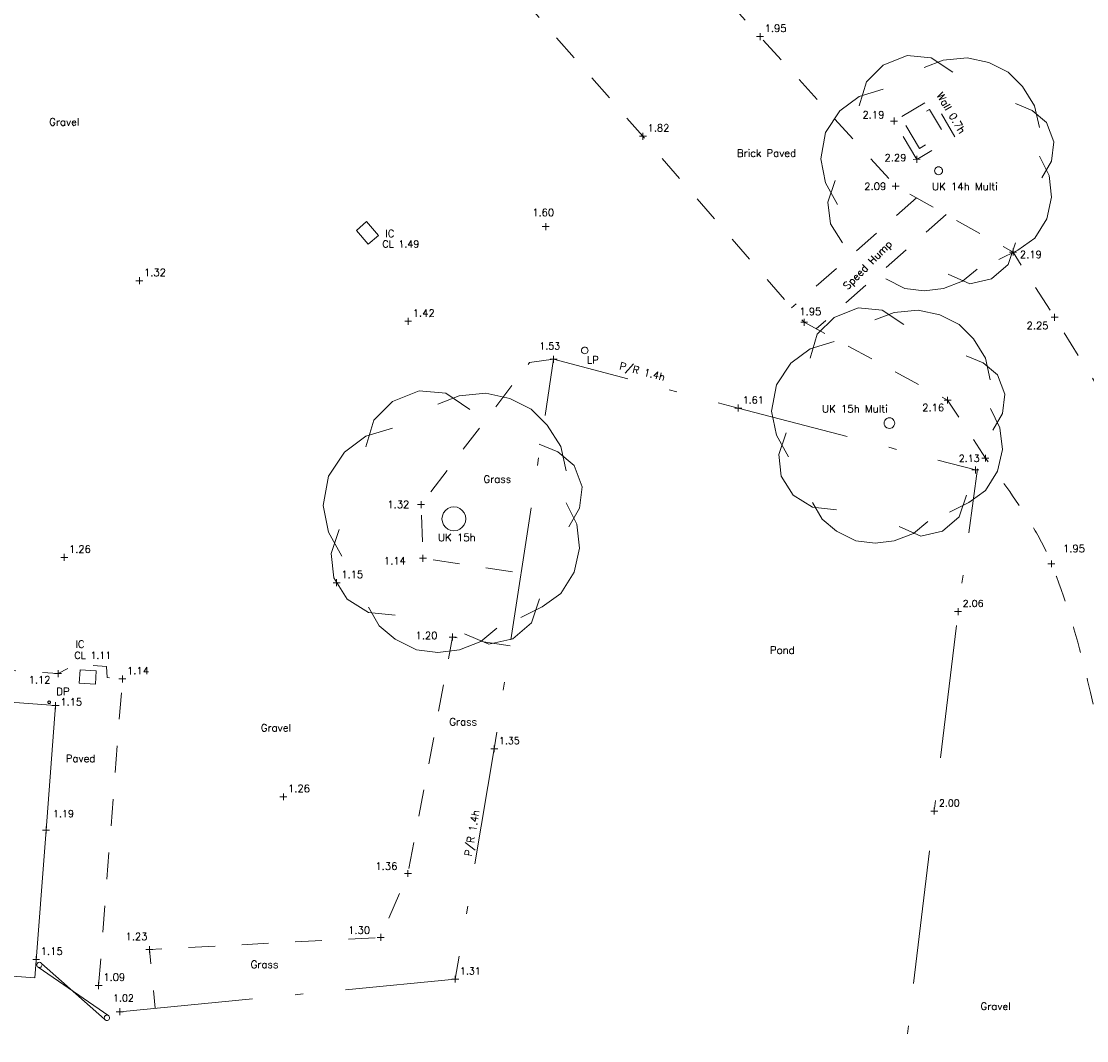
# Model space of a CAD drawing. Header units: metres. Extents: x 639013 to 639566, y 257273 to 257664.
# Tile 58 of 79: x 639241 to 639281, y 257517 to 257555. Entities that reach past the tile are written whole.
import ezdxf

# ---------------------------------------------------------------- set-up
doc = ezdxf.new("R2010")
doc.units = ezdxf.units.M
doc.linetypes.add('65208756-SWE-ZZ-XX-M-C-0002-FC06T002$0$03', pattern=[3, 1, -1, 1])
doc.linetypes.add('65208756-SWE-ZZ-XX-M-C-0002-FC06T002$0$18', pattern=[13.5, 5, -1.6, 0.3, -1.6, 5])
for name, color, linetype, lineweight in [('65208756-SWE-ZZ-XX-M-C-0002-FC06T002$0$0not0', 253, 'Continuous', 0), ('65208756-SWE-ZZ-XX-M-C-0002-FC06T002$0$SS_BUILDING', 253, 'Continuous', 0), ('65208756-SWE-ZZ-XX-M-C-0002-FC06T002$0$SS_COVERS', 253, 'Continuous', 0), ('65208756-SWE-ZZ-XX-M-C-0002-FC06T002$0$SS_DETAIL', 253, '65208756-SWE-ZZ-XX-M-C-0002-FC06T002$0$03', 0), ('65208756-SWE-ZZ-XX-M-C-0002-FC06T002$0$SS_FENCE', 253, '65208756-SWE-ZZ-XX-M-C-0002-FC06T002$0$18', 0), ('65208756-SWE-ZZ-XX-M-C-0002-FC06T002$0$SS_GATE', 253, 'Continuous', 0), ('65208756-SWE-ZZ-XX-M-C-0002-FC06T002$0$SS_TEXT_GEN', 253, 'Continuous', 0), ('65208756-SWE-ZZ-XX-M-C-0002-FC06T002$0$SS_TREE', 253, 'Continuous', 0), ('65208756-SWE-ZZ-XX-M-C-0002-FC06T002$0$SS_TXT_DRAIN', 253, 'Continuous', 0), ('65208756-SWE-ZZ-XX-M-C-0002-FC06T002$0$SS_TXT_LEV_BLD', 253, 'Continuous', 0), ('65208756-SWE-ZZ-XX-M-C-0002-FC06T002$0$SS_TXT_LEV_GEN', 253, 'Continuous', 0), ('65208756-SWE-ZZ-XX-M-C-0002-FC06T002$0$SS_TXT_LEV_PNT', 253, 'Continuous', 0), ('65208756-SWE-ZZ-XX-M-C-0002-FC06T002$0$SS_TXT_TREE', 253, 'Continuous', 0), ('65208756-SWE-ZZ-XX-M-C-0002-FC06T002$0$SS_TXT_UTL', 253, 'Continuous', 0), ('65208756-SWE-ZZ-XX-M-C-0002-FC06T002$0$SS_TXT_UTL_WATER', 253, 'Continuous', 0)]:
    doc.layers.add(name, color=color, linetype=linetype, lineweight=lineweight)
doc.layers.add('Z-Xref', color=7, linetype='Continuous')
doc.styles.add('65208756-SWE-ZZ-XX-M-C-0002-FC06T002$0$ROMANS', font='ROMANS')

# ---------------------------------------------------------------- blocks, each defined once
blk = doc.blocks.new('65208756-SWE-ZZ-XX-M-C-0002-FC06T002')
at = {"layer": '65208756-SWE-ZZ-XX-M-C-0002-FC06T002$0$0not0', "linetype": 'Continuous'}
for p, q in [((639268.847, 257554.902), (639269.107, 257554.902)), ((639268.977, 257554.772), (639268.977, 257555.032)), ((639273.868, 257551.737), (639274.128, 257551.737)), ((639273.998, 257551.607), (639273.998, 257551.867)), ((639264.461, 257551.168), (639264.721, 257551.169)), ((639264.591, 257551.039), (639264.591, 257551.299)), ((639274.848, 257550.174), (639274.847, 257550.434)), ((639274.717, 257550.304), (639274.977, 257550.305)), ((639275.511, 257549.876), (639275.517, 257549.915)), ((639275.517, 257549.915), (639275.532, 257549.951)), ((639275.532, 257549.951), (639275.556, 257549.981)), ((639275.556, 257549.981), (639275.586, 257550.005)), ((639275.586, 257550.005), (639275.622, 257550.02)), ((639275.622, 257550.02), (639275.661, 257550.026)), ((639275.661, 257550.026), (639275.7, 257550.02)), ((639275.7, 257550.02), (639275.736, 257550.005)), ((639275.736, 257550.005), (639275.766, 257549.981)), ((639275.766, 257549.981), (639275.79, 257549.951)), ((639275.79, 257549.951), (639275.805, 257549.915)), ((639275.805, 257549.915), (639275.811, 257549.876)), ((639275.517, 257549.837), (639275.511, 257549.876)), ((639275.532, 257549.801), (639275.517, 257549.837)), ((639275.556, 257549.771), (639275.532, 257549.801)), ((639275.586, 257549.747), (639275.556, 257549.771)), ((639275.622, 257549.732), (639275.586, 257549.747)), ((639275.661, 257549.726), (639275.622, 257549.732)), ((639275.7, 257549.732), (639275.661, 257549.726)), ((639275.736, 257549.747), (639275.7, 257549.732)), ((639275.766, 257549.771), (639275.736, 257549.747)), ((639275.79, 257549.801), (639275.766, 257549.771)), ((639275.805, 257549.837), (639275.79, 257549.801)), ((639275.811, 257549.876), (639275.805, 257549.837)), ((639273.925, 257549.301), (639274.185, 257549.302)), ((639274.055, 257549.171), (639274.054, 257549.431)), ((639260.822, 257547.786), (639261.082, 257547.787)), ((639260.952, 257547.657), (639260.952, 257547.917)), ((639278.32, 257546.831), (639278.58, 257546.831)), ((639278.451, 257546.701), (639278.45, 257546.961)), ((639245.606, 257545.76), (639245.866, 257545.761)), ((639245.736, 257545.63), (639245.736, 257545.89)), ((639271.748, 257544.386), (639272.648, 257544.747)), ((639272.648, 257544.747), (639273.548, 257544.657)), ((639255.802, 257544.109), (639255.801, 257544.369)), ((639270.63, 257544.072), (639270.63, 257544.332)), ((639271.119, 257543.756), (639271.748, 257544.386)), ((639273.278, 257544.297), (639273.998, 257544.568)), ((639273.548, 257544.657), (639274.359, 257544.118)), ((639273.998, 257544.568), (639274.898, 257544.658)), ((639274.898, 257544.658), (639275.708, 257544.479)), ((639275.708, 257544.479), (639276.429, 257544.119)), ((639279.876, 257544.393), (639280.136, 257544.393)), ((639280.006, 257544.263), (639280.006, 257544.523)), ((639255.671, 257544.239), (639255.931, 257544.24)), ((639270.5, 257544.202), (639270.76, 257544.202)), ((639276.429, 257544.119), (639276.969, 257543.58)), ((639270.849, 257542.855), (639271.119, 257543.756)), ((639276.969, 257543.58), (639277.419, 257542.86)), ((639262.289, 257543.151), (639262.294, 257543.184)), ((639262.294, 257543.119), (639262.289, 257543.151)), ((639262.294, 257543.184), (639262.307, 257543.214)), ((639262.307, 257543.214), (639262.327, 257543.239)), ((639262.327, 257543.239), (639262.352, 257543.259)), ((639262.352, 257543.259), (639262.382, 257543.272)), ((639262.382, 257543.272), (639262.414, 257543.277)), ((639262.414, 257543.277), (639262.447, 257543.272)), ((639262.447, 257543.272), (639262.477, 257543.259)), ((639262.477, 257543.259), (639262.502, 257543.239)), ((639262.502, 257543.239), (639262.522, 257543.214)), ((639262.522, 257543.214), (639262.534, 257543.184)), ((639262.534, 257543.184), (639262.539, 257543.152)), ((639262.539, 257543.152), (639262.534, 257543.119)), ((639270.13, 257542.675), (639270.849, 257543.215)), ((639270.849, 257543.215), (639271.749, 257543.486)), ((639261.119, 257542.819), (639261.379, 257542.819)), ((639261.249, 257542.689), (639261.249, 257542.949)), ((639262.307, 257543.089), (639262.294, 257543.119)), ((639262.327, 257543.064), (639262.307, 257543.089)), ((639262.352, 257543.044), (639262.327, 257543.064)), ((639262.382, 257543.032), (639262.352, 257543.044)), ((639262.414, 257543.027), (639262.382, 257543.032)), ((639262.447, 257543.032), (639262.414, 257543.027)), ((639262.477, 257543.044), (639262.447, 257543.032)), ((639262.502, 257543.064), (639262.477, 257543.044)), ((639262.522, 257543.089), (639262.502, 257543.064)), ((639262.534, 257543.119), (639262.522, 257543.089)), ((639276.699, 257542.95), (639277.33, 257542.68)), ((639277.419, 257542.86), (639277.6, 257542.05)), ((639269.59, 257541.864), (639270.13, 257542.675)), ((639277.33, 257542.68), (639277.87, 257542.23)), ((639277.87, 257542.23), (639278.14, 257541.511)), ((639255.211, 257541.241), (639256.211, 257541.642)), ((639256.211, 257541.642), (639257.211, 257541.543)), ((639257.211, 257541.543), (639258.111, 257540.943)), ((639257.711, 257541.443), (639258.711, 257541.544)), ((639258.711, 257541.544), (639259.611, 257541.344)), ((639269.411, 257540.874), (639269.59, 257541.864)), ((639254.512, 257540.541), (639255.211, 257541.241)), ((639256.911, 257541.142), (639257.711, 257541.443)), ((639259.611, 257541.344), (639260.411, 257540.945)), ((639275.87, 257541.287), (639276.13, 257541.287)), ((639276, 257541.157), (639276, 257541.417)), ((639278.14, 257541.511), (639278.051, 257540.791)), ((639260.411, 257540.945), (639261.012, 257540.345)), ((639268.031, 257540.993), (639268.291, 257540.993)), ((639268.161, 257540.863), (639268.161, 257541.123)), ((639269.591, 257539.974), (639269.411, 257540.874)), ((639277.601, 257540.97), (639277.961, 257540.25)), ((639278.051, 257540.791), (639277.691, 257540.16)), ((639254.212, 257539.54), (639254.512, 257540.541)), ((639261.012, 257540.345), (639261.512, 257539.546)), ((639273.621, 257540.427), (639273.629, 257540.479)), ((639273.629, 257540.375), (639273.621, 257540.427)), ((639273.629, 257540.479), (639273.649, 257540.527)), ((639273.649, 257540.327), (639273.629, 257540.375)), ((639273.649, 257540.527), (639273.681, 257540.567)), ((639273.681, 257540.567), (639273.721, 257540.599)), ((639273.721, 257540.599), (639273.769, 257540.619)), ((639273.769, 257540.619), (639273.821, 257540.627)), ((639273.821, 257540.627), (639273.873, 257540.62)), ((639273.873, 257540.62), (639273.921, 257540.6)), ((639273.921, 257540.6), (639273.961, 257540.568)), ((639273.961, 257540.568), (639273.993, 257540.528)), ((639273.993, 257540.528), (639274.013, 257540.48)), ((639274.013, 257540.376), (639273.993, 257540.328)), ((639274.013, 257540.48), (639274.021, 257540.428)), ((639274.021, 257540.428), (639274.013, 257540.376)), ((639253.412, 257539.34), (639254.212, 257539.94)), ((639254.212, 257539.94), (639255.212, 257540.241)), ((639270.042, 257539.165), (639269.591, 257539.974)), ((639269.682, 257539.255), (639269.951, 257540.065)), ((639273.681, 257540.287), (639273.649, 257540.327)), ((639273.721, 257540.255), (639273.681, 257540.287)), ((639273.769, 257540.235), (639273.721, 257540.255)), ((639273.821, 257540.227), (639273.769, 257540.235)), ((639273.873, 257540.236), (639273.821, 257540.227)), ((639273.921, 257540.256), (639273.873, 257540.236)), ((639273.961, 257540.288), (639273.921, 257540.256)), ((639273.993, 257540.328), (639273.961, 257540.288)), ((639277.961, 257540.25), (639278.052, 257539.441)), ((639260.712, 257539.645), (639261.412, 257539.346)), ((639261.512, 257539.546), (639261.713, 257538.646)), ((639252.813, 257538.439), (639253.412, 257539.34)), ((639261.412, 257539.346), (639262.013, 257538.846)), ((639269.773, 257538.445), (639269.682, 257539.255)), ((639277.416, 257538.985), (639277.415, 257539.245)), ((639278.052, 257539.441), (639277.872, 257538.63)), ((639262.013, 257538.846), (639262.313, 257538.046)), ((639277.042, 257538.543), (639277.042, 257538.803)), ((639277.286, 257539.115), (639277.546, 257539.115)), ((639252.614, 257537.339), (639252.813, 257538.439)), ((639270.223, 257537.725), (639269.773, 257538.445)), ((639276.912, 257538.673), (639277.172, 257538.673)), ((639277.872, 257538.63), (639277.423, 257537.91)), ((639262.313, 257538.046), (639262.214, 257537.246)), ((639270.943, 257537.275), (639270.223, 257537.725)), ((639276.703, 257537.73), (639276.434, 257536.919)), ((639277.423, 257537.91), (639276.793, 257537.46)), ((639252.815, 257536.339), (639252.614, 257537.339)), ((639256.156, 257537.375), (639256.416, 257537.375)), ((639256.286, 257537.245), (639256.286, 257537.505)), ((639257.127, 257537.068), (639257.199, 257537.158)), ((639257.199, 257537.158), (639257.289, 257537.23)), ((639257.289, 257537.23), (639257.397, 257537.275)), ((639257.397, 257537.275), (639257.514, 257537.293)), ((639257.514, 257537.293), (639257.631, 257537.275)), ((639257.631, 257537.275), (639257.739, 257537.23)), ((639257.739, 257537.23), (639257.829, 257537.158)), ((639257.829, 257537.158), (639257.901, 257537.068)), ((639261.714, 257537.446), (639262.114, 257536.646)), ((639262.214, 257537.246), (639261.814, 257536.546)), ((639271.304, 257536.826), (639270.943, 257537.455)), ((639271.843, 257537.186), (639270.943, 257537.275)), ((639276.793, 257537.46), (639276.074, 257537.099)), ((639257.064, 257536.842), (639257.082, 257536.959)), ((639257.082, 257536.725), (639257.064, 257536.842)), ((639257.082, 257536.959), (639257.127, 257537.068)), ((639257.901, 257537.068), (639257.946, 257536.96)), ((639257.946, 257536.96), (639257.964, 257536.843)), ((639257.964, 257536.843), (639257.946, 257536.726)), ((639271.844, 257536.376), (639271.304, 257536.826)), ((639276.434, 257536.919), (639275.804, 257536.379)), ((639252.915, 257535.54), (639253.214, 257536.44)), ((639257.127, 257536.618), (639257.082, 257536.725)), ((639257.199, 257536.528), (639257.127, 257536.618)), ((639257.289, 257536.456), (639257.199, 257536.528)), ((639257.397, 257536.411), (639257.289, 257536.456)), ((639257.514, 257536.393), (639257.397, 257536.411)), ((639257.631, 257536.411), (639257.514, 257536.393)), ((639257.739, 257536.456), (639257.631, 257536.411)), ((639257.829, 257536.528), (639257.739, 257536.456)), ((639257.901, 257536.618), (639257.829, 257536.528)), ((639257.946, 257536.726), (639257.901, 257536.618)), ((639262.114, 257536.646), (639262.215, 257535.746)), ((639272.564, 257536.017), (639271.844, 257536.376)), ((639274.994, 257536.198), (639274.184, 257536.558)), ((639275.264, 257536.739), (639274.724, 257536.288)), ((639275.804, 257536.379), (639274.994, 257536.198)), ((639253.315, 257535.44), (639252.815, 257536.339)), ((639273.284, 257535.927), (639272.564, 257536.017)), ((639274.004, 257536.018), (639273.284, 257535.927)), ((639274.724, 257536.288), (639274.004, 257536.018)), ((639262.215, 257535.746), (639262.016, 257534.846)), ((639242.795, 257535.399), (639243.055, 257535.399)), ((639242.925, 257535.269), (639242.925, 257535.529)), ((639253.016, 257534.64), (639252.915, 257535.54)), ((639256.226, 257535.369), (639256.486, 257535.369)), ((639256.356, 257535.239), (639256.355, 257535.499)), ((639279.759, 257535.158), (639280.019, 257535.159)), ((639279.889, 257535.029), (639279.888, 257535.289)), ((639262.016, 257534.846), (639261.516, 257534.046)), ((639252.993, 257534.451), (639253.253, 257534.451)), ((639253.516, 257533.84), (639253.016, 257534.64)), ((639253.123, 257534.321), (639253.123, 257534.581)), ((639261.516, 257534.046), (639260.817, 257533.545)), ((639254.317, 257533.341), (639253.516, 257533.84)), ((639260.716, 257533.845), (639260.417, 257532.945)), ((639254.717, 257532.841), (639254.317, 257533.541)), ((639255.317, 257533.241), (639254.317, 257533.341)), ((639260.817, 257533.545), (639260.017, 257533.145)), ((639276.263, 257533.37), (639276.523, 257533.37)), ((639276.393, 257533.24), (639276.393, 257533.5)), ((639255.317, 257532.341), (639254.717, 257532.841)), ((639260.417, 257532.945), (639259.717, 257532.344)), ((639257.337, 257532.416), (639257.597, 257532.417)), ((639257.467, 257532.287), (639257.467, 257532.547)), ((639258.818, 257532.144), (639257.917, 257532.543)), ((639259.117, 257532.744), (639258.517, 257532.244)), ((639256.118, 257531.942), (639255.317, 257532.341)), ((639258.517, 257532.244), (639257.718, 257531.943)), ((639259.717, 257532.344), (639258.818, 257532.144)), ((639256.918, 257531.842), (639256.118, 257531.942)), ((639257.718, 257531.943), (639256.918, 257531.842)), ((639242.691, 257530.917), (639242.691, 257531.177)), ((639242.561, 257531.047), (639242.821, 257531.047)), ((639244.973, 257530.847), (639245.233, 257530.847)), ((639245.103, 257530.717), (639245.102, 257530.977)), ((639242.309, 257529.973), (639242.311, 257529.986)), ((639242.311, 257529.96), (639242.309, 257529.973)), ((639242.311, 257529.986), (639242.316, 257529.998)), ((639242.316, 257529.998), (639242.324, 257530.008)), ((639242.324, 257530.008), (639242.334, 257530.016)), ((639242.334, 257530.016), (639242.346, 257530.021)), ((639242.346, 257530.021), (639242.359, 257530.023)), ((639242.359, 257530.023), (639242.372, 257530.021)), ((639242.372, 257530.021), (639242.384, 257530.016)), ((639242.384, 257530.016), (639242.394, 257530.008)), ((639242.394, 257530.008), (639242.402, 257529.998)), ((639242.402, 257529.998), (639242.407, 257529.986)), ((639242.407, 257529.986), (639242.409, 257529.973)), ((639242.409, 257529.973), (639242.407, 257529.96)), ((639242.601, 257529.718), (639242.6, 257529.978)), ((639242.316, 257529.948), (639242.311, 257529.96)), ((639242.324, 257529.938), (639242.316, 257529.948)), ((639242.334, 257529.93), (639242.324, 257529.938)), ((639242.346, 257529.925), (639242.334, 257529.93)), ((639242.359, 257529.923), (639242.346, 257529.925)), ((639242.372, 257529.925), (639242.359, 257529.923)), ((639242.384, 257529.93), (639242.372, 257529.925)), ((639242.394, 257529.938), (639242.384, 257529.93)), ((639242.402, 257529.948), (639242.394, 257529.938)), ((639242.407, 257529.96), (639242.402, 257529.948)), ((639242.47, 257529.848), (639242.73, 257529.848)), ((639258.898, 257528.23), (639259.158, 257528.23)), ((639259.028, 257528.1), (639259.028, 257528.36)), ((639251, 257526.433), (639251.26, 257526.433)), ((639251.13, 257526.303), (639251.13, 257526.563)), ((639275.502, 257525.771), (639275.502, 257526.031)), ((639275.372, 257525.901), (639275.632, 257525.901)), ((639242.111, 257525.191), (639242.371, 257525.191)), ((639242.241, 257525.061), (639242.241, 257525.321)), ((639255.794, 257523.432), (639255.794, 257523.692)), ((639255.664, 257523.562), (639255.924, 257523.562)), ((639254.772, 257521.038), (639254.772, 257521.298)), ((639246.114, 257520.587), (639246.114, 257520.847)), ((639254.642, 257521.168), (639254.902, 257521.168)), ((639241.872, 257520.211), (639241.872, 257520.471)), ((639245.984, 257520.717), (639246.244, 257520.717)), ((639241.742, 257520.341), (639242.002, 257520.341)), ((639241.891, 257520.139), (639241.895, 257520.165)), ((639241.895, 257520.113), (639241.891, 257520.139)), ((639241.895, 257520.165), (639241.905, 257520.189)), ((639241.905, 257520.089), (639241.895, 257520.113)), ((639241.905, 257520.189), (639241.921, 257520.209)), ((639241.921, 257520.069), (639241.905, 257520.089)), ((639241.921, 257520.209), (639241.941, 257520.225)), ((639241.941, 257520.053), (639241.921, 257520.069)), ((639241.941, 257520.225), (639241.965, 257520.235)), ((639241.965, 257520.043), (639241.941, 257520.053)), ((639241.965, 257520.235), (639241.991, 257520.239)), ((639241.991, 257520.039), (639241.965, 257520.043)), ((639241.991, 257520.239), (639242.017, 257520.235)), ((639242.017, 257520.043), (639241.991, 257520.039)), ((639242.017, 257520.235), (639242.041, 257520.225)), ((639242.041, 257520.053), (639242.017, 257520.043)), ((639242.041, 257520.225), (639242.061, 257520.209)), ((639242.061, 257520.069), (639242.041, 257520.053)), ((639242.061, 257520.209), (639242.077, 257520.189)), ((639242.077, 257520.089), (639242.061, 257520.069)), ((639242.077, 257520.189), (639242.087, 257520.165)), ((639242.087, 257520.113), (639242.077, 257520.089)), ((639242.087, 257520.165), (639242.091, 257520.139)), ((639242.091, 257520.139), (639242.087, 257520.113)), ((639257.437, 257519.606), (639257.697, 257519.607)), ((639257.567, 257519.476), (639257.567, 257519.736)), ((639244.082, 257519.366), (639244.342, 257519.366)), ((639244.212, 257519.236), (639244.212, 257519.496)), ((639245.001, 257518.258), (639245.001, 257518.518)), ((639244.422, 257518.159), (639244.426, 257518.185)), ((639244.426, 257518.133), (639244.422, 257518.159)), ((639244.426, 257518.185), (639244.436, 257518.209)), ((639244.436, 257518.109), (639244.426, 257518.133)), ((639244.436, 257518.209), (639244.452, 257518.229)), ((639244.452, 257518.089), (639244.436, 257518.109)), ((639244.452, 257518.229), (639244.472, 257518.245)), ((639244.472, 257518.073), (639244.452, 257518.089)), ((639244.472, 257518.245), (639244.496, 257518.255)), ((639244.496, 257518.063), (639244.472, 257518.073)), ((639244.496, 257518.255), (639244.522, 257518.259)), ((639244.522, 257518.059), (639244.496, 257518.063)), ((639244.522, 257518.259), (639244.548, 257518.255)), ((639244.548, 257518.063), (639244.522, 257518.059)), ((639244.548, 257518.255), (639244.572, 257518.245)), ((639244.572, 257518.073), (639244.548, 257518.063)), ((639244.572, 257518.245), (639244.592, 257518.229)), ((639244.592, 257518.089), (639244.572, 257518.073)), ((639244.592, 257518.229), (639244.608, 257518.209)), ((639244.608, 257518.109), (639244.592, 257518.089)), ((639244.608, 257518.209), (639244.618, 257518.185)), ((639244.618, 257518.133), (639244.608, 257518.109)), ((639244.618, 257518.185), (639244.622, 257518.159)), ((639244.622, 257518.159), (639244.618, 257518.133)), ((639244.871, 257518.387), (639245.131, 257518.388))]:
    blk.add_line(p, q, dxfattribs=at)
at = {"layer": '65208756-SWE-ZZ-XX-M-C-0002-FC06T002$0$SS_BUILDING', "flags": 128}
blk.add_lwpolyline([(639233.653, 257530.51), (639242.6, 257529.848), (639242.241, 257525.191), (639241.82, 257519.653), (639240.992, 257519.716)], dxfattribs=at)
at = {"layer": '65208756-SWE-ZZ-XX-M-C-0002-FC06T002$0$SS_COVERS', "flags": 128}
for points in [[(639254.31, 257547.129), (639253.867, 257547.646), (639254.246, 257547.971), (639254.689, 257547.455), (639254.31, 257547.129)], [(639244.089, 257530.654), (639243.481, 257530.695), (639243.514, 257531.194), (639244.122, 257531.153), (639244.089, 257530.654)]]:
    blk.add_lwpolyline(points, dxfattribs=at)
at = {"layer": '65208756-SWE-ZZ-XX-M-C-0002-FC06T002$0$SS_DETAIL'}
for p, q in [((639274.837, 257548.862), (639270.161, 257544.743)), ((639275.946, 257548.239), (639271.083, 257543.956))]:
    blk.add_line(p, q, dxfattribs=at)
at = {"layer": '65208756-SWE-ZZ-XX-M-C-0002-FC06T002$0$SS_DETAIL', "flags": 128}
for points in [[(639243.325, 257575.167), (639243.198, 257573.636), (639253.563, 257568.777), (639262.415, 257562.181), (639268.977, 257554.902), (639274.055, 257549.301), (639278.45, 257546.831), (639280.006, 257544.393), (639281.59, 257541.842), (639284.545, 257537.113), (639288.061, 257522.883)], [(639274.847, 257550.304), (639273.998, 257551.737), (639275.426, 257552.584), (639276.275, 257551.151), (639274.847, 257550.304)], [(639261.249, 257542.819), (639260.348, 257542.701), (639256.286, 257537.375), (639256.356, 257535.369), (639260.03, 257534.809)], [(639259.616, 257532.089), (639257.467, 257532.417), (639255.794, 257523.562), (639254.772, 257521.168), (639246.114, 257520.717), (639246.328, 257518.516)], [(639244.212, 257519.366), (639245.103, 257530.847), (639244.533, 257530.898), (639244.51, 257531.309), (639243.342, 257531.4), (639242.691, 257531.047), (639237.243, 257531.426)]]:
    blk.add_lwpolyline(points, dxfattribs=at)
blk.add_lwpolyline([(639282.595, 257524.009, 0.019525), (639281.137, 257531.232, 0.034953), (639279.889, 257535.159, 0.045225), (639279.175, 257536.569, 0.023051), (639277.416, 257539.115), (639276, 257541.287), (639270.63, 257544.202), (639264.591, 257551.169), (639259.552, 257556.93), (639258.97, 257557.084), (639258.036, 257557.999), (639251.143, 257563.219), (639241.052, 257567.908), (639228.89, 257571.293), (639227.265, 257572.211)], format="xyb", dxfattribs=at)
blk.add_lwpolyline([(639274.953, 257550.715), (639274.409, 257551.632), (639275.321, 257552.173), (639275.864, 257551.256)], close=True, dxfattribs=at)
at = {"layer": '65208756-SWE-ZZ-XX-M-C-0002-FC06T002$0$SS_FENCE', "flags": 128}
for points in [[(639245.001, 257518.388), (639257.567, 257519.606), (639259.028, 257528.23), (639261.249, 257542.819), (639268.161, 257540.993), (639277.042, 257538.673)], [(639270.55, 257503.772), (639273.081, 257505.777), (639274.211, 257515.166), (639275.502, 257525.901), (639276.393, 257533.37), (639277.126, 257538.714)]]:
    blk.add_lwpolyline(points, dxfattribs=at)
at = {"layer": '65208756-SWE-ZZ-XX-M-C-0002-FC06T002$0$SS_GATE'}
for p, q in [((639244.592, 257518.229), (639241.941, 257520.053)), ((639242.077, 257520.189), (639244.436, 257518.109))]:
    blk.add_line(p, q, dxfattribs=at)
at = {"layer": '65208756-SWE-ZZ-XX-M-C-0002-FC06T002$0$SS_TREE'}
for p, q in [((639273.588, 257553.834), (639274.488, 257554.195)), ((639274.488, 257554.195), (639275.388, 257554.106)), ((639275.118, 257553.746), (639275.838, 257554.016)), ((639275.388, 257554.106), (639276.198, 257553.566)), ((639275.838, 257554.016), (639276.738, 257554.107)), ((639276.738, 257554.107), (639277.548, 257553.927)), ((639277.548, 257553.927), (639278.268, 257553.568)), ((639272.958, 257553.204), (639273.588, 257553.834)), ((639278.268, 257553.568), (639278.808, 257553.028)), ((639272.689, 257552.304), (639272.958, 257553.204)), ((639272.689, 257552.664), (639273.589, 257552.934)), ((639278.808, 257553.028), (639279.259, 257552.308)), ((639271.969, 257552.123), (639272.689, 257552.664)), ((639278.539, 257552.398), (639279.169, 257552.128)), ((639279.259, 257552.308), (639279.44, 257551.499)), ((639271.43, 257551.313), (639271.969, 257552.123)), ((639279.169, 257552.128), (639279.709, 257551.679)), ((639279.709, 257551.679), (639279.98, 257550.959)), ((639271.25, 257550.323), (639271.43, 257551.313)), ((639279.98, 257550.959), (639279.89, 257550.239)), ((639271.431, 257549.423), (639271.25, 257550.323)), ((639279.44, 257550.419), (639279.801, 257549.699)), ((639279.89, 257550.239), (639279.531, 257549.609)), ((639279.801, 257549.699), (639279.891, 257548.889)), ((639271.882, 257548.613), (639271.431, 257549.423)), ((639271.522, 257548.703), (639271.791, 257549.513)), ((639279.891, 257548.889), (639279.712, 257548.079)), ((639271.612, 257547.893), (639271.522, 257548.703)), ((639279.712, 257548.079), (639279.263, 257547.358)), ((639272.063, 257547.173), (639271.612, 257547.893)), ((639278.543, 257547.178), (639278.273, 257546.368)), ((639279.263, 257547.358), (639278.633, 257546.908)), ((639278.633, 257546.908), (639277.913, 257546.548)), ((639278.273, 257546.368), (639277.644, 257545.827)), ((639276.834, 257545.647), (639276.023, 257546.006)), ((639277.103, 257546.187), (639276.564, 257545.737)), ((639274.404, 257545.465), (639273.684, 257545.825)), ((639276.564, 257545.737), (639275.844, 257545.466)), ((639277.644, 257545.827), (639276.834, 257545.647)), ((639275.124, 257545.376), (639274.404, 257545.465)), ((639275.844, 257545.466), (639275.124, 257545.376))]:
    blk.add_line(p, q, dxfattribs=at)
at = {"layer": '65208756-SWE-ZZ-XX-M-C-0002-FC06T002$0$SS_TEXT_GEN', "style": '65208756-SWE-ZZ-XX-M-C-0002-FC06T002$0$ROMANS'}
for s, height, rotation, p in [('Wall 0.7h', 0.278, 300.6603, (639275.577, 257552.71)), ('Gravel', 0.278, 0.0408, (639242.36, 257551.565)), ('Brick Paved', 0.278, 0.0408, (639268.112, 257550.4)), ('Speed Hump', 0.28, 45.1327, (639272.255, 257545.404)), ('P/R 1.4h', 0.274, 345.2019, (639263.69, 257542.452)), ('Grass', 0.278, 0.0408, (639258.621, 257538.192)), ('Pond', 0.278, 0.0408, (639269.348, 257531.787)), ('Gravel', 0.278, 0.0408, (639250.283, 257528.881)), ('Grass', 0.278, 0.0408, (639257.341, 257529.103)), ('Paved', 0.278, 0.0408, (639242.98, 257527.73)), ('P/R 1.4h', 0.274, 80.3811, (639258.176, 257524.189)), ('Grass', 0.278, 0.0408, (639249.904, 257520.021)), ('Gravel', 0.278, 0.0408, (639277.233, 257518.452))]:
    blk.add_text(s, height=height, rotation=rotation, dxfattribs=at).set_placement(p)
at = {"layer": '65208756-SWE-ZZ-XX-M-C-0002-FC06T002$0$SS_TXT_DRAIN', "style": '65208756-SWE-ZZ-XX-M-C-0002-FC06T002$0$ROMANS'}
for s, height, p in [('IC', 0.274, (639254.945, 257547.39)), ('CL 1.49', 0.26, (639254.834, 257547)), ('IC', 0.274, (639243.344, 257532.013)), ('CL 1.11', 0.26, (639243.302, 257531.606))]:
    blk.add_text(s, height=height, rotation=0.0408, dxfattribs=at).set_placement(p)
at = {"layer": '65208756-SWE-ZZ-XX-M-C-0002-FC06T002$0$SS_TXT_LEV_BLD', "style": '65208756-SWE-ZZ-XX-M-C-0002-FC06T002$0$ROMANS'}
for p in [(639242.774, 257529.849), (639242.045, 257520.515)]:
    blk.add_text('1.15', height=0.274, rotation=0.0408, dxfattribs=at).set_placement(p)
at = {"layer": '65208756-SWE-ZZ-XX-M-C-0002-FC06T002$0$SS_TXT_LEV_GEN', "style": '65208756-SWE-ZZ-XX-M-C-0002-FC06T002$0$ROMANS'}
for s, height, p in [('1.95', 0.274, (639269.15, 257555.075)), ('2.19', 0.274, (639272.813, 257551.836)), ('1.82', 0.274, (639264.764, 257551.342)), ('2.29', 0.274, (639273.638, 257550.23)), ('2.09', 0.274, (639272.881, 257549.157)), ('2.19', 0.274, (639278.708, 257546.607)), ('1.95', 0.274, (639270.451, 257544.469)), ('2.25', 0.274, (639278.958, 257543.941)), ('1.53', 0.26, (639260.713, 257543.182)), ('1.61', 0.26, (639268.334, 257541.166)), ('2.16', 0.274, (639275.053, 257540.871)), ('2.13', 0.26, (639276.42, 257538.976)), ('1.32', 0.274, (639255.023, 257537.245)), ('1.95', 0.274, (639280.322, 257535.592)), ('1.14', 0.274, (639254.891, 257535.138)), ('2.06', 0.26, (639276.566, 257533.543)), ('1.20', 0.274, (639256.078, 257532.337)), ('1.14', 0.274, (639245.276, 257531.02)), ('1.12', 0.274, (639241.589, 257530.678)), ('1.35', 0.26, (639259.201, 257528.403)), ('2.00', 0.26, (639275.675, 257526.074)), ('1.36', 0.274, (639254.577, 257523.699)), ('1.23', 0.274, (639245.218, 257521.068)), ('1.30', 0.274, (639253.555, 257521.305)), ('1.31', 0.26, (639257.74, 257519.78)), ('1.09', 0.274, (639244.385, 257519.54)), ('1.02', 0.26, (639244.749, 257518.773))]:
    blk.add_text(s, height=height, rotation=0.0408, dxfattribs=at).set_placement(p)
at = {"layer": '65208756-SWE-ZZ-XX-M-C-0002-FC06T002$0$SS_TXT_LEV_PNT', "style": '65208756-SWE-ZZ-XX-M-C-0002-FC06T002$0$ROMANS'}
for s, height, p in [('1.60', 0.274, (639260.447, 257548.176)), ('1.32', 0.274, (639245.909, 257545.934)), ('1.42', 0.274, (639255.975, 257544.413)), ('1.26', 0.274, (639243.098, 257535.572)), ('1.15', 0.274, (639253.296, 257534.625)), ('1.26', 0.274, (639251.303, 257526.607)), ('1.19', 0.26, (639242.504, 257525.669))]:
    blk.add_text(s, height=height, rotation=0.0408, dxfattribs=at).set_placement(p)
at = {"layer": '65208756-SWE-ZZ-XX-M-C-0002-FC06T002$0$SS_TXT_TREE', "style": '65208756-SWE-ZZ-XX-M-C-0002-FC06T002$0$ROMANS'}
for s, p in [('UK 14h Multi', (639275.417, 257549.147)), ('UK 15h Multi', (639271.298, 257540.824)), ('UK 15h', (639256.918, 257536.007))]:
    blk.add_text(s, height=0.28, rotation=0.0408, dxfattribs=at).set_placement(p)
at = {"layer": '65208756-SWE-ZZ-XX-M-C-0002-FC06T002$0$SS_TXT_UTL', "style": '65208756-SWE-ZZ-XX-M-C-0002-FC06T002$0$ROMANS'}
blk.add_text('LP', height=0.274, rotation=0.0408, dxfattribs=at).set_placement((639262.49, 257542.658))
at = {"layer": '65208756-SWE-ZZ-XX-M-C-0002-FC06T002$0$SS_TXT_UTL_WATER', "style": '65208756-SWE-ZZ-XX-M-C-0002-FC06T002$0$ROMANS'}
blk.add_text('DP', height=0.278, rotation=0.0408, dxfattribs=at).set_placement((639242.625, 257530.239))

msp = doc.modelspace()

# ---------------------------------------------------------------- block references
at = {"layer": 'Z-Xref', "linetype": 'Continuous'}
msp.add_blockref('65208756-SWE-ZZ-XX-M-C-0002-FC06T002', (0, 0), dxfattribs=at)

doc.saveas('drawing.dxf')
